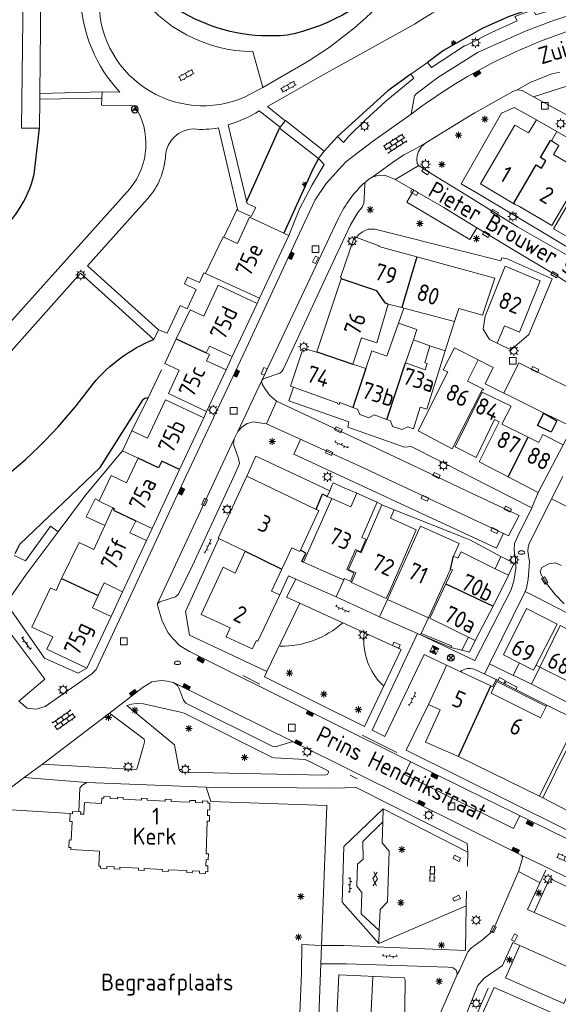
# Model space of a CAD drawing. Extents: x 168769 to 512904, y 516715 to 1559940.
# Tile 47 of 186: x 168934 to 169014, y 519422 to 519567. Entities that reach past the tile are written whole.
import ezdxf

# ---------------------------------------------------------------- set-up
doc = ezdxf.new("R2010")
doc.units = 0
doc.header["$MEASUREMENT"] = 0
doc.layers.get('0').update_dxf_attribs({"linetype": 'CONTINUOUS'})
for name, color, linetype, lineweight in [('B01_HOOFDGEBOUW', 10, 'CONTINUOUS', 0), ('B02_bijgebouw', 12, 'CONTINUOUS', 0), ('B04_KUNSTWERK', 32, 'CONTINUOUS', 0), ('B07_scheidingsmuur', 14, 'CONTINUOUS', 25), ('Q04_wegmarkering', 7, 'CONTINUOUS', 0), ('Q21_LANTAARNPAAL', 7, 'CONTINUOUS', 18), ('Q23_kolk', 7, 'CONTINUOUS', 18), ('Q26_BOOM', 7, 'CONTINUOUS', 18), ('Q28_rioolput', 7, 'CONTINUOUS', 18), ('Q723_RIOOLPUT_DWA', 32, 'CONTINUOUS', 18), ('Q92_BRANDKRAAN', 7, 'CONTINUOUS', 0), ('Q93_KOLK', 5, 'CONTINUOUS', 18), ('Q96_STRAATKOLK', 7, 'CONTINUOUS', 0), ('S01_symb_gesloten_verh', 7, 'CONTINUOUS', 0), ('S02_symb_open_verh', 7, 'CONTINUOUS', 13), ('T01_Muur', 10, 'CONTINUOUS', 0), ('T03_HEK', 34, 'CONTINUOUS', 0), ('T51_CULTUURSCHEIDING', 3, 'CONTINUOUS', 0), ('V00_kant_verharding', 252, 'CONTINUOUS', 0), ('V02_Kant_open_verh', 253, 'CONTINUOUS', 0), ('V04_Kant_op_inrit', 254, 'CONTINUOUS', 13), ('V06_kant_onverhard', 254, 'CONTINUOUS', 13), ('V11_VERKEERSDREMPEL', 7, 'CONTINUOUS', 0)]:
    doc.layers.add(name, color=color, linetype=linetype, lineweight=lineweight)
for name, color, linetype in [('B11_dakrand_hoofdgebouw', 20, 'CONTINUOUS'), ('B14_dakrand_bijgebouw', 30, 'CONTINUOUS'), ('Q22_Paal_steen', 32, 'CONTINUOUS'), ('Q49_afvalbak', 32, 'CONTINUOUS'), ('S04_Talud', 7, 'CONTINUOUS'), ('T20_TALUD', 34, 'CONTINUOUS'), ('Z02_Huisnummer', 253, 'CONTINUOUS'), ('Z06_STRAATNAAM', 7, 'CONTINUOUS'), ('Z09_FUNCTIEAANDUIDING', 7, 'CONTINUOUS')]:
    doc.layers.add(name, color=color, linetype=linetype)
doc.styles.add('ISOCP', font='isocp.shx', dxfattribs={"height": 1.8})

# ---------------------------------------------------------------- blocks, each defined once
blk = doc.blocks.new('Q21')
at = {"color": 0}
for points in [[(-1.5, 0), (-1, 0)], [(-1.06, 1.06), (-0.71, 0.71)], [(0, 1.5), (0, 1)], [(1.06, 1.06), (0.71, 0.71)], [(1.5, 0), (1, 0)], [(-1.06, -1.06), (-0.71, -0.71)], [(0, -1.5), (0, -1)], [(1.06, -1.06), (0.71, -0.71)]]:
    blk.add_lwpolyline(points, dxfattribs=at)
blk.add_circle((0, 0), 1, dxfattribs=at)
blk = doc.blocks.new('Q26')
at = {"color": 0}
for p, q in [((-1, 0), (1, 0)), ((-0.7, 0.7), (0.7, -0.7)), ((0.7, 0.7), (-0.7, -0.7)), ((0, 1), (0, -1))]:
    blk.add_line(p, q, dxfattribs=at)
blk = doc.blocks.new('Q28')
at = {"color": 0}
blk.add_lwpolyline([(1, 1), (1, -1), (-1, -1), (-1, 1)], close=True, dxfattribs=at)
blk = doc.blocks.new('Q23')
at = {"color": 0}
blk.add_lwpolyline([(0.99, -0.5), (-0.99, -0.5), (-0.99, 0.5), (0.99, 0.5), (0.99, -0.5)], dxfattribs=at)
blk = doc.blocks.new('Q96')
for p, q in [((-1, 0.88), (1, 0.88)), ((-1, 0.75), (1, 0.75)), ((-1, 0.63), (1, 0.63)), ((-1, 0.5), (1, 0.5)), ((-1, 0.38), (1, 0.38)), ((-1, 0.25), (1, 0.25)), ((-1, 0.12), (1, 0.12))]:
    blk.add_line(p, q)
at = {"color": 0}
blk.add_lwpolyline([(1, 1), (1, 0), (-1, 0), (-1, 1), (1, 1)], dxfattribs=at)
blk = doc.blocks.new('Q92')
at = {"color": 0}
blk.add_ellipse((0, 0), major_axis=(-0.991, 0), ratio=0.499983, start_param=1.570796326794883, end_param=7.853981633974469, dxfattribs=at)
blk = doc.blocks.new('S012')
at = {"color": 0}
for p, q in [((1.18, 2.05), (0, 0)), ((1.18, -2.05), (0, 0)), ((1.4, 0), (0.21, -2.05)), ((1.4, 0), (0.22, 2.05))]:
    blk.add_line(p, q, dxfattribs=at)
blk = doc.blocks.new('S026')
for p, q in [((0, 0), (4.4, 0)), ((0.2, 0.5), (0.2, 0)), ((1.2, 0), (1.2, -0.5)), ((2.2, 0.5), (2.2, 0)), ((3.2, 0), (3.2, -0.5)), ((4.2, 0.5), (4.2, 0))]:
    blk.add_line(p, q)
blk = doc.blocks.new('S022')
at = {"color": 0}
for p, q in [((0.01, 1.15), (0.31, 1.15)), ((0.31, -2.3), (0.31, 2.3)), ((0.31, 2.1), (1.51, 2.1)), ((0.31, 0), (1.51, 0)), ((1.51, -2.3), (1.51, 2.3)), ((1.51, 1.05), (1.81, 1.05)), ((0.01, -1.15), (0.31, -1.15)), ((0.31, -2.1), (1.51, -2.1)), ((1.51, -1.05), (1.81, -1.05))]:
    blk.add_line(p, q, dxfattribs=at)
blk = doc.blocks.new('S024')
at = {"color": 0}
for p, q in [((0, 1.2), (6.7, 1.2)), ((0, 0), (6.7, 0)), ((0.2, 1.2), (0.2, 0)), ((1.25, 1.5), (1.25, 1.2)), ((1.25, 0), (1.25, -1.2)), ((2.3, 1.2), (2.3, 0)), ((3.35, 1.5), (3.35, 1.2)), ((3.35, 0), (3.35, -1.2)), ((4.4, 1.2), (4.4, 0)), ((5.45, 1.5), (5.45, 1.2)), ((5.45, 0), (5.45, -1.2)), ((6.5, 1.2), (6.5, 0)), ((0, -1.2), (6.7, -1.2)), ((0.2, -1.2), (0.2, -1.5)), ((2.3, -1.2), (2.3, -1.5)), ((4.4, -1.2), (4.4, -1.5)), ((6.5, -1.2), (6.5, -1.5))]:
    blk.add_line(p, q, dxfattribs=at)
blk = doc.blocks.new('S04')
at = {"color": 0}
for p, q in [((0, 0.5), (0.5, 0.5)), ((0, 0.25), (1, 0.25)), ((0, 0), (0.5, 0)), ((0, -0.25), (1, -0.25)), ((0, -0.5), (0.5, -0.5))]:
    blk.add_line(p, q, dxfattribs=at)
blk = doc.blocks.new('Q49')
for points in [[(1, 0, 1), (-1, 0)], [(-1, 0, 1), (1, 0)]]:
    blk.add_lwpolyline(points, format="xyb")
for points in [[(-0.5, -0.5), (0, 0.5), (0.5, -0.5)], [(-0.35, -0.2), (0.35, -0.2)]]:
    blk.add_lwpolyline(points)
blk = doc.blocks.new('Q93')
at = {"color": 0}
blk.add_lwpolyline([(0.99, -0.5), (-0.99, -0.5), (-0.99, 0.5), (0.99, 0.5), (0.99, -0.5)], dxfattribs=at)
blk = doc.blocks.new('Q22')
for points in [[(-0.719, -0.672), (0.702, 0.706)], [(-0.712, 0.671), (0.715, -0.672)]]:
    blk.add_lwpolyline(points)
blk.add_circle((0, 0), 1)
blk = doc.blocks.new('Q723')
for points in [[(-1, 1), (1, -1)], [(-1, -1), (1, 1)], [(-1, -1), (1, -1), (1, 1), (-1, 1), (-1, -1)], [(0.8, 0.8), (-0.8, 0.8)], [(0.6, 0.6), (-0.6, 0.6)], [(0.4, 0.4), (-0.4, 0.4)], [(0.2, 0.2), (-0.2, 0.2)], [(0.8, -0.8), (-0.8, -0.8)], [(0.6, -0.6), (-0.6, -0.6)], [(0.4, -0.4), (-0.4, -0.4)], [(0.2, -0.2), (-0.2, -0.2)]]:
    blk.add_lwpolyline(points)

msp = doc.modelspace()

# ---------------------------------------------------------------- linework, layer by layer
at = {"layer": 'B01_HOOFDGEBOUW'}
for p, q in [((168955.53, 519511.32), (168961.18, 519508.68)), ((168983.59, 519489.22), (168982.31, 519486.26)), ((168982.32, 519486.27), (168983.38, 519485.76)), ((168982.58, 519486.29), (168983.67, 519485.8)), ((168980.59, 519485.31), (168981.88, 519484.76)), ((168981.88, 519484.76), (168981.95, 519484.94)), ((168981.95, 519484.94), (168983.07, 519484.45)), ((168983.38, 519485.76), (168982.87, 519484.54)), ((168983.07, 519484.45), (168983.03, 519484.36)), ((168983.67, 519485.8), (168983.04, 519484.36))]:
    msp.add_line(p, q, dxfattribs=at)
for points in [[(169002.09, 519543.24), (169007.16, 519551.91)], [(169007.16, 519551.91), (169009.19, 519550.73), (169010.34, 519552.69)], [(169010.34, 519552.69), (169013.36, 519550.93)], [(169013.36, 519550.93), (169012.55, 519549.55)], [(169012.55, 519549.55), (169013.66, 519548.9), (169012.87, 519547.54), (169017.27, 519544.97)], [(169007.11, 519540.21), (169002.09, 519543.24)], [(169019.66, 519541.85), (169016.5, 519543.69), (169012.63, 519537.08), (169007.82, 519539.89)], [(169023.33, 519530.38), (169022.61, 519529.22), (169018.71, 519531.63), (169019.44, 519532.83), (169012.84, 519536.58), (169016.35, 519542.53), (169022.93, 519538.8), (169023.3, 519539.42), (169022.28, 519540.07), (169022.4, 519540.26), (169019.66, 519541.85)], [(169007.11, 519540.21), (169007.11, 519540.21)], [(169007.11, 519540.21), (169007.82, 519539.89)], [(168966.17, 519534.43), (168967.95, 519538.29), (168973.75, 519535.62)], [(168961.45, 519529.97), (168964.07, 519535.38), (168966.17, 519534.43)], [(168973.75, 519535.62), (168969.43, 519526.36)], [(168981.56, 519529.34), (168981.38, 519529.41), (168983.46, 519535.43), (168983.77, 519535.31)], [(168983.77, 519535.31), (168987.1, 519534.07), (168987.07, 519533.95)], [(168987.07, 519533.95), (168992.67, 519532.43)], [(168992.67, 519532.43), (169004.18, 519529.31), (169002.39, 519523.82), (168998.88, 519524.81), (168998.25, 519522.88)], [(169002.76, 519523.67), (169005.7, 519531.07)], [(169005.7, 519531.07), (169010.91, 519528.92)], [(168969.43, 519526.36), (168961.45, 519529.97)], [(168957.12, 519520.32), (168959.19, 519524.62), (168961.22, 519523.67), (168963.33, 519528.25), (168969.06, 519525.57)], [(168977.88, 519518.43), (168981.51, 519529.19)], [(168981.51, 519529.19), (168981.56, 519529.34)], [(169002.76, 519523.67), (169002.47, 519521.78), (169003.41, 519520.23), (169004.52, 519519.7), (169005.64, 519522.25), (169007.82, 519521.3), (169010.91, 519528.92)], [(168969.06, 519525.57), (168965.4, 519517.71)], [(168988.43, 519525.48), (168986.74, 519519.77), (168984.52, 519520.5), (168983.23, 519516.59)], [(168990.45, 519524.95), (168988.43, 519525.48)], [(168990.73, 519524.87), (168990.45, 519524.95)], [(168998.25, 519522.88), (168990.73, 519524.87)], [(168985.14, 519515.94), (168986.02, 519518.58), (168988.23, 519517.79), (168989.97, 519522.64)], [(168989.97, 519522.64), (168992.69, 519521.7), (168992.17, 519520.2)], [(168957.55, 519515.7), (168955.43, 519516.69), (168957.12, 519520.32)], [(168992.17, 519520.2), (168991, 519516.8)], [(168965.4, 519517.71), (168962.02, 519519.27), (168961.56, 519518.27)], [(168961.56, 519518.27), (168962.05, 519518.04), (168961.61, 519517.09), (168964.49, 519515.78)], [(168974.43, 519513.18), (168974.01, 519513.33), (168975.89, 519518.98), (168977.85, 519518.35)], [(168977.85, 519518.35), (168977.88, 519518.43)], [(168996.86, 519518.55), (168996.86, 519518.55), (168994.16, 519509.98), (168993.17, 519510.27), (168992.17, 519507.05), (168991.34, 519507.34), (168990.52, 519506.93), (168989.07, 519507.42), (168988.78, 519508.25), (168988.24, 519508.44)], [(168991, 519516.8), (168993.89, 519515.77), (168994.2, 519516.7), (168993.83, 519516.81), (168994.57, 519519.29)], [(168997.89, 519504.09), (168992.86, 519506.75), (168997.23, 519515.45), (168996.56, 519515.76), (168998.24, 519519)], [(168994.57, 519519.29), (168996.86, 519518.55)], [(169002.41, 519512.75), (169002.51, 519512.93), (169000.17, 519514.1), (169001.73, 519517.23), (168998.24, 519518.99)], [(168983.23, 519516.59), (168985.14, 519515.94)], [(168961.61, 519509.6), (168955.97, 519512.28), (168957.55, 519515.7)], [(168964.49, 519515.78), (168961.61, 519509.6)], [(168981.29, 519510.92), (168981.2, 519510.64), (168980.97, 519510.72), (168981.01, 519510.84), (168974.43, 519513.18)], [(168997.89, 519504.09), (169002.32, 519512.79)], [(169002.32, 519512.45), (168998.32, 519504.38), (169001.43, 519502.82), (169004.14, 519508.44), (169004.85, 519508.08), (169001.87, 519502.17), (169006.18, 519499.95)], [(169002.41, 519512.75), (169002.32, 519512.79)], [(169009.1, 519505.82), (169005.23, 519507.74), (169006.6, 519510.41), (169002.32, 519512.45)], [(168955.53, 519511.32), (168952.87, 519505.66), (168950.56, 519506.75)], [(168955.53, 519511.32), (168952.87, 519505.66)], [(168983.22, 519510.22), (168981.29, 519510.92)], [(168988.24, 519508.44), (168986.38, 519509.1), (168985.59, 519508.68), (168984.23, 519509.17), (168983.91, 519509.97), (168983.22, 519510.22)], [(168961.18, 519508.68), (168957.62, 519501.03)], [(168949.18, 519503.81), (168950.56, 519506.75)], [(169010.68, 519505.04), (169011.29, 519506.22)], [(169014.29, 519504.67), (169011.29, 519506.22)], [(169010.68, 519505.04), (169009.1, 519505.82)], [(168949.18, 519503.81), (168951.48, 519502.71)], [(169010.62, 519497.66), (169014.29, 519504.67)], [(168951.48, 519502.71), (168949.77, 519499.07), (168947.5, 519500.14), (168945.75, 519496.42)], [(168953.57, 519492.35), (168957.62, 519501.03)], [(168963.61, 519490.77), (168963.32, 519490.91), (168967.54, 519500.04)], [(168967.54, 519500.04), (168977.79, 519495.15)], [(169006.18, 519499.95), (169010.62, 519497.66)], [(168980.59, 519485.31), (168975.94, 519487.37), (168980.12, 519496.78), (168982.9, 519495.55), (168983.8, 519497.54), (168986.81, 519496.21), (168984.53, 519491), (168985.16, 519490.74), (168984.36, 519488.89), (168983.59, 519489.22)], [(168945.75, 519496.42), (168945.74, 519496.38), (168947.78, 519495.37)], [(168980.12, 519496.78), (168979.43, 519497.08)], [(168947.78, 519495.37), (168946.57, 519492.78)], [(168977.79, 519495.15), (168978.19, 519494.97), (168975.48, 519489.12)], [(168983.03, 519484.36), (168988.15, 519482.02), (168988.56, 519482.93), (168992.59, 519492.15), (168988.79, 519493.86), (168989.34, 519495.08), (168987.51, 519495.85), (168984.43, 519488.74), (168983.81, 519489.03), (168982.59, 519486.29)], [(168950.26, 519491.7), (168951.15, 519493.49)], [(168953.57, 519492.35), (168951.15, 519493.49)], [(168946.57, 519492.78), (168944.93, 519489.26)], [(168952.73, 519490.55), (168950.26, 519491.7)], [(168998.08, 519488.27), (168998.92, 519490.1), (168993.23, 519492.67), (168988.77, 519482.84), (168988.35, 519481.87), (168994.39, 519479.17), (168997.64, 519486.35), (168997.92, 519486.21), (168996.94, 519484.16), (168994.57, 519479.09), (169001.27, 519475.8), (169003.94, 519480.88)], [(168944.93, 519489.26), (168942.8, 519490.26), (168940.19, 519484.95)], [(168949.2, 519482.99), (168952.73, 519490.55)], [(168965.84, 519485.73), (168967.32, 519489.01), (168963.61, 519490.77)], [(168975.48, 519489.12), (168975.39, 519488.92), (168974.2, 519489.46), (168971.2, 519483.09)], [(169003.94, 519480.88), (169006.22, 519485.45), (169004.23, 519486.39), (168999.21, 519488.91), (168998.75, 519487.95), (168998.08, 519488.27)], [(168968.36, 519474.55), (168964.52, 519476.35), (168965.11, 519477.65), (168960.8, 519479.66), (168964.04, 519486.61), (168965.84, 519485.73)], [(168945.6, 519482.44), (168944.75, 519480.63), (168947.5, 519479.34), (168943.92, 519471.74), (168938.03, 519474.51), (168938.88, 519476.32), (168935.81, 519477.77), (168938.54, 519483.56), (168939.37, 519483.17), (168940.19, 519484.95)], [(168945.6, 519482.44), (168946.49, 519484.31), (168949.2, 519482.99)], [(168971.2, 519483.09), (168972.41, 519482.53)], [(168972.41, 519482.53), (168969.18, 519475.72), (168968.97, 519475.81), (168968.36, 519474.55)], [(169013.38, 519478.23), (169008.88, 519480.52), (169005.46, 519473.7), (169009.93, 519471.44), (169013.38, 519478.23)], [(169003.61, 519469.11), (168997.05, 519472.15), (168996.65, 519471.23), (168994.41, 519466.35), (168996.12, 519465.54), (168993.93, 519460.78), (168998.85, 519458.65)], [(169003.61, 519469.11), (169004.06, 519468.91), (169003.65, 519468.02), (169010.94, 519464.37), (169011.9, 519466.24), (169016.38, 519464.02), (169015.94, 519463.18), (169010.78, 519452.81), (168998.85, 519458.65)], [(168941.81, 519450.55), (168943.01, 519450.51), (168942.99, 519450.16), (168943.48, 519450.14), (168943.55, 519451.88), (168946.1, 519451.74), (168946.12, 519452.53), (168946.43, 519452.51), (168946.44, 519452.77), (168947.38, 519452.73), (168947.37, 519452.47), (168948.43, 519452.42), (168948.44, 519452.68), (168949.31, 519452.64), (168949.3, 519452.38), (168951.99, 519452.25), (168951.99, 519452.52), (168952.85, 519452.48), (168952.85, 519452.21), (168955.48, 519452.09), (168955.49, 519452.37), (168956.37, 519452.33), (168956.36, 519452.05), (168959.11, 519451.92), (168959.12, 519452.2), (168959.97, 519452.17), (168959.96, 519451.88), (168961.02, 519451.84), (168961.02, 519452.12), (168961.81, 519452.08), (168961.8, 519451.8), (168962.11, 519451.78), (168962.07, 519450.77), (168961.77, 519450.79), (168961.74, 519449.95), (168962.05, 519449.94), (168962.02, 519449.12), (168961.71, 519449.13), (168961.56, 519444.32), (168961.87, 519444.3), (168961.84, 519443.43), (168961.53, 519443.45), (168961.5, 519442.54), (168961.81, 519442.53), (168961.78, 519441.66), (168961.47, 519441.68), (168961.46, 519441.41), (168960.56, 519441.45), (168960.58, 519441.72), (168959.51, 519441.78), (168959.5, 519441.51), (168958.69, 519441.55), (168958.7, 519441.82), (168955.96, 519441.96), (168955.95, 519441.69), (168955.07, 519441.73), (168955.08, 519442), (168952.4, 519442.14), (168952.39, 519441.86), (168951.54, 519441.91), (168951.55, 519442.18), (168948.81, 519442.33), (168948.79, 519442.05), (168947.96, 519442.09), (168947.98, 519442.37), (168946.86, 519442.42), (168946.85, 519442.14), (168945.92, 519442.19), (168945.94, 519442.47), (168945.68, 519442.49), (168945.79, 519444.71), (168941.55, 519444.92), (168941.56, 519445.22), (168941.28, 519445.23), (168941.32, 519446.35), (168941.61, 519446.34), (168941.74, 519449.07), (168941.43, 519449.09), (168941.47, 519450.24), (168941.8, 519450.22), (168941.81, 519450.55)]]:
    msp.add_lwpolyline(points, dxfattribs=at)
for points in [[(169017.26, 519473.2), (169015.39, 519469.62), (169010.85, 519471.88), (169013.84, 519478), (169018.32, 519475.71)], [(169011.27, 519452.57), (169014.99, 519460.04), (169015.33, 519459.91), (169018.54, 519458.2), (169020.47, 519461.83), (169021.93, 519461.06), (169016.42, 519449.93)]]:
    msp.add_lwpolyline(points, close=True, dxfattribs=at)
at = {"layer": 'B02_bijgebouw'}
for points in [[(168990.73, 519524.87), (168989.97, 519522.64)], [(168996.86, 519518.55), (168998.25, 519522.88)], [(168992.17, 519520.2), (168994.57, 519519.29)], [(168946.57, 519492.78), (168943.8, 519494.08), (168945.15, 519496.71), (168945.75, 519496.42)], [(169006.22, 519485.45), (169004.23, 519486.39), (169005.08, 519488.18), (169007.07, 519487.24), (169006.22, 519485.45)], [(169000.28, 519476.29), (168999.3, 519474.37), (169000.43, 519474.07), (169001.27, 519475.8)], [(169007.85, 519472.49), (169006.92, 519470.69), (169009.61, 519469.36), (169010.85, 519471.88), (169010.3, 519472.16)]]:
    msp.add_lwpolyline(points, dxfattribs=at)
at = {"layer": 'B04_KUNSTWERK'}
msp.add_lwpolyline([(168972.37, 519551.46), (168978.16, 519546.97), (168979, 519548.03), (168973.25, 519552.57), (168972.37, 519551.46)], dxfattribs=at)
at = {"layer": 'B07_scheidingsmuur'}
for points in [[(169006.98, 519540.38), (169010.3, 519546.02), (169011.08, 519545.53), (169011.72, 519546.64), (169010.93, 519547.09), (169012.42, 519549.63)], [(169012.55, 519549.55), (169012.42, 519549.63)], [(169006.98, 519540.38), (169007.15, 519540.28), (169007.11, 519540.21)], [(168992.67, 519532.43), (168990.45, 519524.95)], [(168988.43, 519525.48), (168988.03, 519525.59), (168986.78, 519527.45), (168981.51, 519529.19)], [(168957.12, 519520.32), (168961.56, 519518.27)], [(168977.88, 519518.43), (168983.23, 519516.59)], [(168988.24, 519508.44), (168991, 519516.8)], [(168985.14, 519515.94), (168983.22, 519510.22)], [(169006.18, 519499.95), (169009.1, 519505.82)], [(168957.62, 519501.03), (168954.99, 519502.26), (168954.53, 519501.28), (168951.48, 519502.71)], [(168947.78, 519495.37), (168947.98, 519495.27), (168947.87, 519495.03), (168951.15, 519493.49)], [(168967.32, 519489.01), (168972.73, 519486.35)], [(168997.64, 519486.35), (168998.08, 519488.27)], [(168940.19, 519484.95), (168945.6, 519482.44)], [(168996.94, 519484.16), (169003.94, 519480.88)], [(168998.85, 519458.65), (169003.61, 519469.11)]]:
    msp.add_lwpolyline(points, dxfattribs=at)
at = {"layer": 'B11_dakrand_hoofdgebouw'}
for points in [[(168977.79, 519495.15), (168978.74, 519497.44), (168979.43, 519497.08)], [(168975.94, 519487.37), (168975.7, 519487.48), (168976.27, 519488.71), (168975.48, 519489.12)]]:
    msp.add_lwpolyline(points, dxfattribs=at)
at = {"layer": 'B14_dakrand_bijgebouw'}
msp.add_lwpolyline([(169011.45, 519509.37), (169013.37, 519508.23), (169012.51, 519506.55), (169010.5, 519507.56), (169011.45, 519509.37)], dxfattribs=at)
at = {"layer": 'Q04_wegmarkering'}
for points in [[(168991.81, 519553.49, -0.099614), (169020.48, 519567.38)], [(168969.7, 519514.11), (168981.11, 519538.15, -0.099377), (168985.07, 519543.49)]]:
    msp.add_lwpolyline(points, format="xyb", dxfattribs=at)
for points in [[(168991.21, 519540.53), (168992.21, 519542.27)], [(168991.21, 519540.53), (169000.49, 519535.03)], [(169001.53, 519536.74), (169000.49, 519535.03)], [(169005.53, 519512.33), (169007.72, 519516.78), (169019.69, 519510.88)], [(168965.67, 519505.58), (168954.37, 519481.28)], [(168974.5, 519503.33), (168975.48, 519505.5)], [(168974.5, 519503.33), (169004.46, 519489.45), (169005.47, 519491.63)], [(169012.57, 519496.7), (169019.04, 519493.51)], [(168956.74, 519469.62), (168974.45, 519460.85)], [(169007.87, 519449.97), (169006.93, 519448.05), (168990.86, 519456.04), (168991.75, 519457.89)], [(169010.01, 519435.66), (169018.66, 519431.83)], [(169016.49, 519426.95), (169007.87, 519430.78)], [(168985.67, 519416.11), (168986.15, 519426.21)]]:
    msp.add_lwpolyline(points, dxfattribs=at)
at = {"layer": 'T01_Muur'}
msp.add_line((168981.88, 519484.76), (168980.73, 519482.24), dxfattribs=at)
for points in [[(168988.35, 519481.87), (168987.18, 519479.28)], [(168993.3, 519476.84), (168997.77, 519475.03), (168997.7, 519474.79), (168993.2, 519476.63), (168994.39, 519479.17)], [(169011.9, 519466.24), (169004.56, 519469.95), (169004.38, 519470.04), (169003.88, 519469)], [(169011.81, 519466.06), (169004.47, 519469.77), (169004.06, 519468.91)], [(168981.91, 519445.4), (168987.69, 519450.93), (169000.22, 519444.57), (169000.16, 519442.48)], [(168987.63, 519449.04), (168984.68, 519446.12)], [(168984.46, 519435.43), (168984.57, 519438.6), (168983.83, 519439.51), (168983.93, 519442.76), (168984.73, 519443.52), (168984.68, 519446.12)], [(168987.53, 519445.94), (168988.6, 519444.7), (168988.36, 519437.23), (168987.23, 519436.07)], [(169000.01, 519438.8), (168999.97, 519436.64), (168987.07, 519431.07), (168981.65, 519437.18)], [(168987.13, 519432.97), (168984.46, 519435.43)]]:
    msp.add_lwpolyline(points, dxfattribs=at)
at = {"layer": 'T03_HEK'}
for points in [[(168943.92, 519454.86), (168943.16, 519454.37), (168942.87, 519453.98), (168942.76, 519450.52)], [(168978.59, 519430.78), (168979.36, 519451.43), (168962.24, 519452.04), (168961.55, 519454.13)], [(168941.47, 519450.24), (168929.48, 519450.99)], [(168922.46, 519403.61), (168922.42, 519402.77), (168977.47, 519401.04), (168978.49, 519428.08)]]:
    msp.add_lwpolyline(points, dxfattribs=at)
at = {"layer": 'T20_TALUD'}
for points in [[(168993.67, 519585.96), (168997.12, 519583.98), (168990.25, 519575.28, -0.174282), (168973.5, 519565.17, -0.295329), (168948.49, 519578.14), (168948.46, 519585.92)], [(168929.96, 519535.06, 0.161746), (168936.15, 519544.63)], [(168944.84, 519513.71, -0.122572), (168953.81, 519520.25)], [(168929.57, 519498.2, 0.077003), (168944.84, 519513.71)], [(168952.15, 519511.23, -0.286528), (168952.99, 519511.65)]]:
    msp.add_lwpolyline(points, format="xyb", dxfattribs=at)
for points in [[(169036.27, 519574.03), (169031.22, 519573.95), (169023.03, 519572.7), (169018.66, 519571.84), (169010.29, 519569.32), (169006.32, 519567.91), (169002.4, 519566.22), (168996.59, 519562.91), (168994.26, 519561.13)], [(168991.78, 519559.4), (168988.38, 519556.96), (168980.96, 519550.22)], [(168936.15, 519544.63), (168936.94, 519551.42)], [(168967.53, 519540.59), (168972.37, 519551.46)], [(168978.16, 519546.97), (168977.36, 519545.5), (168973.03, 519535.96)], [(168933.31, 519488.63), (168934.02, 519490), (168945.89, 519501.36), (168952.15, 519511.23)]]:
    msp.add_lwpolyline(points, dxfattribs=at)
at = {"layer": 'T51_CULTUURSCHEIDING'}
for points in [[(168972.47, 519474.95, 0.185839), (168981.74, 519478.41)], [(168987.78, 519469.07, -0.243405), (168984.91, 519476.97)]]:
    msp.add_lwpolyline(points, format="xyb", dxfattribs=at)
at = {"layer": 'V00_kant_verharding'}
for p, q in [((168966.17, 519539.6), (168964.16, 519535.34)), ((168961.21, 519530.09), (168960.56, 519528.65)), ((168961.45, 519529.97), (168961.21, 519530.09)), ((168958.77, 519529.46), (168958.33, 519528.48)), ((168958.33, 519528.48), (168960.09, 519527.63)), ((168960.56, 519528.65), (168958.77, 519529.46)), ((168960.09, 519527.63), (168958.74, 519524.77)), ((168957.71, 519525.28), (168955.79, 519521.18)), ((168958.74, 519524.77), (168957.71, 519525.28)), ((168955.79, 519521.18), (168954.49, 519521.68)), ((169012.18, 519495.93), (169014.22, 519500)), ((169007.6, 519491.22), (169009.65, 519495.37)), ((169009.2, 519489.98), (169012.18, 519495.93)), ((169007.1, 519490.14), (169007.6, 519491.22)), ((169007.06, 519489.12), (169007.1, 519490.14)), ((169007.26, 519487.82), (169007.06, 519489.12)), ((169009.08, 519488.99), (169009.1, 519489.54)), ((169009.32, 519487.42), (169009.08, 519488.99)), ((169009.1, 519489.54), (169009.2, 519489.98)), ((169007.28, 519486.42), (169007.26, 519487.82)), ((169009.21, 519486.09), (169009.32, 519487.42)), ((169007.01, 519484.55), (169007.28, 519486.42)), ((169009.12, 519484.84), (169009.21, 519486.09)), ((169006.57, 519483.18), (169007.01, 519484.55)), ((169008.87, 519483.51), (169009.12, 519484.84)), ((169001.25, 519472.84), (169006.57, 519483.18)), ((169008.7, 519483.03), (169008.87, 519483.51)), ((169014.94, 519479.84), (169010.15, 519482.3)), ((169001.25, 519472.84), (168993.2, 519476.63)), ((168987.93, 519461.63), (168993.76, 519473.74)), ((168993.76, 519473.74), (168997.05, 519472.15)), ((169003.39, 519472.38), (169002.67, 519470.84))]:
    msp.add_line(p, q, dxfattribs=at)
for points in [[(168934.28, 519551.42), (168935.39, 519643.36)], [(168936.98, 519556.58), (168937.87, 519643.22)], [(169036.49, 519573.63), (169031.47, 519573.16), (169025.38, 519572.16), (169020.55, 519571.1), (169014.76, 519569.49), (169010.25, 519568.18), (169009.87, 519568.89), (169007.13, 519567.94), (169007.48, 519567.28), (169003.8, 519565.63), (169000, 519563.71), (168999.73, 519563.58), (168994.85, 519560.39), (168994.26, 519561.13), (168991.78, 519559.4), (168992.25, 519558.83), (168988.09, 519555.44), (168985.05, 519552.64), (168982.69, 519550.31), (168981.86, 519549.35), (168980.96, 519550.22), (168979, 519548.03)], [(169017.17, 519568.7), (169012.88, 519567.34), (169008.84, 519565.8), (169001.65, 519562.63), (169000, 519561.58), (168995.76, 519558.9), (168992.56, 519556.53), (168992.35, 519556.2), (168991.81, 519553.49), (168986.11, 519549.45), (168982.17, 519546.45), (168979.28, 519543.28), (168977.63, 519540.84), (168975.33, 519535.96), (168967.81, 519519.66), (168959.04, 519501.06), (168958.55, 519500), (168950.1, 519481.83), (168945.28, 519471.52), (168944.67, 519470.87), (168937.74, 519466.06), (168936.42, 519465.67), (168935.08, 519465.8), (168933.87, 519466.82), (168937.7, 519470.08), (168931.21, 519478.77)], [(169007.47, 519557.1), (169009.43, 519558.17), (169012.49, 519559.4), (169013.81, 519559.73)], [(169009.9, 519556.06), (169018.23, 519551.52), (169029.6, 519545.23), (169043.84, 519536.98), (169051.88, 519532.47), (169056.12, 519529.92), (169059.22, 519528.32), (169063.87, 519526.24), (169066.2, 519525.54), (169067.2, 519525.9), (169067.83, 519526.56), (169068, 519527.38), (169067.7, 519528.6), (169066.22, 519529.27), (169060.02, 519531.71), (169056.55, 519533.6), (169030.33, 519548.61), (169014.97, 519557.7)], [(169009.9, 519556.06), (169014.97, 519557.7)], [(168937, 519555.71), (168936.95, 519551.45), (168934.28, 519551.42)], [(168946.16, 519556.82), (168936.98, 519556.58), (168937, 519555.71), (168946.13, 519555.89), (168946.16, 519556.82)], [(168993.98, 519549.27), (169000, 519552.95), (169001.24, 519553.71), (169006.83, 519556.86), (169007.47, 519557.1)], [(169007.47, 519557.1), (169008.21, 519557), (169009.9, 519556.06)], [(169001.44, 519541.96), (168999.24, 519543.21), (169005.16, 519553.67), (169007.07, 519554.47), (169010.34, 519552.69)], [(169013.24, 519551.02), (169018.85, 519547.78)], [(168993.98, 519549.27), (168992.28, 519548.29), (168990.73, 519547.5), (168989.06, 519546.38), (168987.06, 519544.91), (168986.07, 519544.2)], [(168992.98, 519545.91), (168992.73, 519546.24), (168992.66, 519546.88), (168992.7, 519547.37), (168992.93, 519547.98), (168993.37, 519548.72), (168993.98, 519549.27)], [(168978.16, 519546.97), (168978.98, 519546.1), (168977.19, 519543.08), (168975.32, 519539.52), (168973.75, 519535.62)], [(168992.98, 519545.91), (168994.06, 519545.19), (169000, 519541.53), (169007.54, 519536.88), (169016.83, 519531.58), (169029.37, 519524.02), (169027.63, 519521.57), (169018.67, 519527.36), (169015.73, 519528.11), (169013.1, 519529.79), (169005.85, 519534.11), (169000, 519537.67), (168996.64, 519539.72), (168989.46, 519543.86)], [(168989.46, 519543.86), (168992.98, 519545.91)], [(168986.07, 519544.2), (168985.57, 519543.92), (168985.07, 519543.49), (168984.98, 519543.24), (168984.89, 519541.03), (168984.82, 519540.35), (168984.58, 519539.79), (168983.96, 519538.99), (168982.86, 519537.17), (168979.19, 519529.29), (168972.96, 519515.89), (168972.71, 519515.51), (168972.44, 519515.25), (168969.95, 519514.42), (168969.7, 519514.11)], [(168986.07, 519544.2), (168986.84, 519544.45), (168987.87, 519544.48), (168988.54, 519544.27), (168989.46, 519543.86)], [(169018.71, 519531.63), (169001.44, 519541.96)], [(169012.64, 519529.22), (169006.02, 519532.16), (169005.24, 519532.32), (169005.09, 519531.84), (169000, 519533.12), (168986.45, 519536.54), (168985.5, 519536.53), (168984.64, 519536.16), (168984.11, 519535.73), (168983.77, 519535.31)], [(169004.52, 519519.7), (169006.66, 519518.67), (169006.77, 519518.86), (169009.24, 519520.99), (169012.64, 519529.22)], [(168969.06, 519525.57), (168969.43, 519526.36)], [(168964.49, 519515.78), (168965.4, 519517.71)], [(169014.29, 519504.67), (169015.65, 519507.3), (169002.76, 519513.71), (169003.96, 519516.12), (169001.73, 519517.23)], [(168952.99, 519511.65), (168954.95, 519515.74)], [(168969.7, 519514.11), (168966.22, 519506.67)], [(168969.7, 519514.11), (168969.82, 519513.64), (168970.32, 519512.84), (168970.89, 519512), (168971.92, 519511.13)], [(169009.65, 519495.37), (169000.57, 519500), (169000, 519500.29), (168991.81, 519504.46), (168990.85, 519504.33), (168982.46, 519507.31), (168982.63, 519508.08), (168973.77, 519511.21), (168974.43, 519513.18)], [(168950.56, 519506.75), (168952.99, 519511.65)], [(168970.48, 519507.78), (168984.89, 519501.22), (168987.51, 519500), (169000, 519494.18), (169006.23, 519491.27), (169007.78, 519494.25), (169000, 519497.92), (168995.59, 519500), (168986.05, 519504.5), (168971.92, 519511.13)], [(168971.92, 519511.13), (168970.48, 519507.78)], [(168961.18, 519508.68), (168961.61, 519509.6)], [(168966.22, 519506.67), (168966.83, 519507.31), (168967.63, 519507.84), (168968.53, 519508.08), (168969.42, 519507.95), (168970.48, 519507.78)], [(168966.22, 519506.67), (168965.67, 519505.58), (168965.58, 519504.78), (168965.76, 519504.19), (168966.31, 519502.69), (168966.47, 519501.94), (168966.25, 519501.34), (168965.63, 519500), (168959.48, 519486.78), (168957.47, 519482.65), (168957.01, 519482.25), (168954.68, 519481.52), (168954.37, 519481.28), (168954.39, 519480.8), (168955.03, 519478.66), (168955.93, 519476.94), (168956.66, 519476.05), (168957.61, 519475.06), (168959.08, 519474.18), (168994.76, 519456.39), (169000, 519453.82), (169031.88, 519438.21), (169047.56, 519430.99)], [(168943.73, 519497.25), (168949.18, 519503.81)], [(168967.54, 519500.04), (168968.91, 519503.02), (168975.34, 519500), (168979.8, 519497.91)], [(168979.8, 519497.91), (168980.17, 519498.76), (168980.32, 519499.09), (168981.94, 519498.36)], [(168979.43, 519497.08), (168979.8, 519497.91)], [(168981.94, 519498.36), (168983.8, 519497.54)], [(169009.65, 519495.37), (169010.62, 519497.66)], [(168933.17, 519488.34), (168934.88, 519487.55), (168938.54, 519492.66), (168939.69, 519491.85), (168943.73, 519497.25)], [(168986.81, 519496.21), (168987.51, 519495.85)], [(168989.34, 519495.08), (169000, 519490.86), (169000.5, 519490.67), (169005.08, 519488.18), (169005.08, 519488.18), (169005.08, 519488.18)], [(168934.96, 519485.55), (168939.69, 519491.85)], [(168952.73, 519490.55), (168953.57, 519492.35)], [(168963.44, 519490.85), (168958.48, 519480.08), (168959.08, 519476.59), (168970.53, 519471.2), (168970.17, 519470.42), (168984.92, 519463.12)], [(169014.05, 519486.89), (169013.12, 519487.28), (169012.15, 519487.13), (169011.15, 519486.56), (169010.9, 519485.98), (169011.05, 519485.53), (169011.65, 519484.48), (169013.11, 519482.59)], [(168934.96, 519485.55), (168932.02, 519481.3), (168937.66, 519473.21), (168942.66, 519470.98), (168943.92, 519471.74)], [(168972.41, 519482.53), (168973.73, 519485.33), (168974.79, 519484.86)], [(168974.79, 519484.86), (168973.42, 519482.21)], [(168947.5, 519479.34), (168949.2, 519482.99)], [(169010.15, 519482.3), (169008.69, 519483.04), (169003.39, 519472.38), (169006.88, 519470.61), (169006.92, 519470.69)], [(168975.37, 519481.32), (168973.42, 519482.21)], [(169013.11, 519482.59), (169014.43, 519481.23)], [(168970.53, 519471.2), (168975.37, 519481.32)], [(168984.92, 519463.12), (168990.37, 519474.48), (168975.37, 519481.32)], [(168992.77, 519476.82), (168986.05, 519462.56)], [(168999.3, 519474.37), (168997.7, 519474.79)], [(169008.08, 519444.13), (169000, 519448.15), (168974.45, 519460.85), (168974.14, 519460.86), (168971.78, 519460.11), (168971.39, 519460.17), (168958.53, 519466.54), (168958.22, 519466.97), (168957.6, 519468.59), (168957.31, 519469.16), (168956.74, 519469.62), (168955.81, 519469.81), (168955.02, 519469.88), (168954.14, 519469.78), (168953.53, 519469.68), (168952.24, 519468.91), (168947.26, 519465.05)], [(169009.61, 519469.36), (169014.7, 519466.77), (169017.42, 519465.4)], [(168949.81, 519466.2), (168950.54, 519466.39), (168951.24, 519466.49), (168952.3, 519466.44), (168957.75, 519465.21), (168958.32, 519465.06), (168959.36, 519464.51), (168971.27, 519458.56), (168971.67, 519458.46), (168976.13, 519458.23), (168976.52, 519458.09), (168979.55, 519456.56), (168979.6, 519456.29), (168979.48, 519456), (168978.96, 519455.91), (168957.96, 519456.38), (168957.77, 519456.46), (168957.58, 519456.71), (168956.87, 519460.4), (168949.81, 519466.2)], [(168947.26, 519465.05), (168952.37, 519461.23), (168952.43, 519460.82), (168952.29, 519460.27), (168951.3, 519456.81), (168951.05, 519456.74), (168937.37, 519457.52)], [(168937.37, 519457.52), (168947.26, 519465.05)], [(168986.05, 519462.56), (168987.93, 519461.63)], [(168937.37, 519457.52), (168934.67, 519455.58)], [(168934.67, 519455.58), (168934.43, 519455.37), (168932.39, 519453.85), (168930.95, 519452.6)], [(168934.67, 519455.58), (168943.92, 519454.86)], [(168961.55, 519454.13), (168961.55, 519454.13), (168943.92, 519454.86)], [(168961.55, 519454.13), (168974.96, 519454.03), (168980.34, 519453.98), (168983.71, 519454.08), (169000, 519445.89), (169000.13, 519445.82), (169000.22, 519444.57)], [(169011.27, 519452.57), (169010.78, 519452.81)], [(168987.69, 519450.93), (168987.63, 519449.04), (168987.53, 519445.94)], [(168981.65, 519437.18), (168981.91, 519445.4)], [(169007.69, 519441.68), (169008.22, 519443.47), (169008.29, 519443.93), (169008.08, 519444.13)], [(168998.63, 519426.48), (168998.99, 519427.06), (169000, 519429.41), (169000.19, 519429.84), (169000.73, 519430.42), (169002.35, 519431.63), (169003.88, 519432.95), (169007.69, 519441.68)], [(169011.74, 519441.87), (169009.04, 519436.08), (169010.01, 519435.66), (169012.29, 519440.67)], [(169012.42, 519442.06), (169012.97, 519441.76), (169035.28, 519431.12)], [(169022.78, 519435.8), (169012.29, 519440.67)], [(168978.59, 519430.78), (168981.86, 519430.78), (168999.85, 519430.05), (168999.97, 519436.64)], [(169020.81, 519436.68), (169014.39, 519422.2), (169005.75, 519426), (169007.87, 519430.78), (169006.85, 519431.23), (169005.35, 519427.83), (169002.6, 519425.95)], [(168987.23, 519436.07), (168987.13, 519432.97), (168987.07, 519431.07)], [(168998.63, 519426.48), (168998.52, 519427.07), (168998.06, 519427.45), (168997.26, 519427.58), (168982.23, 519428.08), (168978.49, 519428.08), (168978.59, 519430.78)], [(168991.05, 519409.33), (168992.01, 519411.63), (168991.92, 519411.8), (168990.18, 519412.48), (168989.68, 519412.44), (168986.51, 519411), (168985.99, 519410.94), (168980.43, 519411.11), (168981.15, 519426.45), (168990.83, 519425.99), (168990.95, 519425.61), (168990.85, 519418.08), (168991.18, 519417.56), (168994.41, 519416.75), (168998.63, 519426.48)], [(168992.37, 519338.14), (168991.73, 519336.2), (168990.94, 519335.47), (168989.74, 519334.86), (168985.06, 519333.81), (168964.85, 519330.06), (168963.25, 519329.9), (168962.5, 519330.02), (168961.2, 519330.96), (168960.43, 519332.23), (168960.08, 519333.44), (168960.13, 519334.68), (168960.37, 519335.69), (168965.22, 519347.21), (168965.06, 519354.9), (168965.9, 519357.85), (168970.95, 519369.11), (168974.22, 519371.88), (168975.07, 519372.92), (168990.8, 519400.75), (168995.34, 519409.84), (168997.82, 519415.3), (169001.67, 519424.86), (169002.6, 519425.95)], [(168995.66, 519407.41), (168997.13, 519410.91), (168997.3, 519410.87), (169003.22, 519424.49)]]:
    msp.add_lwpolyline(points, dxfattribs=at)
for points in [[(168858.16, 519390.47), (168868.45, 519438.6, -0.015667), (168874.15, 519452.56, -0.066623), (168889.48, 519474.77), (168950.27, 519542.5, 0.328773), (168950.98, 519554.74), (168946.1, 519554.83), (168946.16, 519556.82), (168948.79, 519556.78, -0.177622), (168943.01, 519570.47), (168940.19, 519614.01), (168942.66, 519614.21), (168945.73, 519570.83, 0.556719), (168967.32, 519556.06), (168969.9, 519557.44), (168975.17, 519560.48, 0.078645), (168989.11, 519571.74, 0.020594), (168998.76, 519583.65), (169003.44, 519590.78, 0.023132), (169006.65, 519597.08, 0.452302), (169005.12, 519600.98)], [(169007.27, 519573.12, 0.095528), (168992.33, 519566.78), (168978.38, 519559.08), (168972.55, 519555.72), (168970.6, 519554.64), (168973.23, 519552.52), (168972.49, 519551.59), (168969.4, 519553.99, -0.064985), (168964.78, 519551.95), (168967.59, 519540.34), (168968.88, 519539.73), (168968.19, 519538.4), (168966.24, 519539.29), (168963.38, 519551.49, -0.07148), (168959.65, 519551.33, 0.374157), (168955.55, 519547.48, -0.171944), (168952.87, 519540.99), (168944.04, 519531.14), (168954.49, 519521.68), (168953.81, 519520.25), (168943, 519530.02), (168929.53, 519514.98)], [(168945.73, 519570.83), (168951.13, 519571.92, 0.245657), (168968.42, 519562.76), (168969.9, 519557.44)], [(169004.38, 519470.04), (169001.15, 519471.56, 0.265534), (168999.12, 519471.19)]]:
    msp.add_lwpolyline(points, format="xyb", dxfattribs=at)
at = {"layer": 'V02_Kant_open_verh'}
for points in [[(168974.79, 519484.86), (168980.73, 519482.24), (168987.18, 519479.28), (168993.2, 519476.63)], [(169007.29, 519468.57), (169007.48, 519468.93), (169005.86, 519469.77), (169005.66, 519469.39)], [(168994.41, 519466.35), (168991.08, 519459.6), (169022.12, 519444.21), (169043.54, 519434.17), (169065.53, 519424.1), (169076.29, 519419.05), (169076.26, 519418.94), (169083.45, 519416.02), (169092.96, 519412.02)], [(169006.66, 519408.63), (169007.71, 519409.79), (169012.64, 519420.83), (169004.08, 519424.58), (169002.11, 519420.21)]]:
    msp.add_lwpolyline(points, dxfattribs=at)
at = {"layer": 'V04_Kant_op_inrit'}
for points in [[(168969.47, 519469.36), (168966.95, 519470.61)], [(168989.73, 519459.28), (168984.61, 519461.8)], [(168982.81, 519455.93), (168983.84, 519455.4)]]:
    msp.add_lwpolyline(points, dxfattribs=at)
at = {"layer": 'V06_kant_onverhard'}
for points in [[(168975.62, 519426.72), (168975.7, 519430.91), (168978.59, 519430.78)], [(168925.74, 519411.2), (168925.88, 519406.45), (168925.99, 519405.98), (168926.21, 519405.67), (168926.48, 519405.46), (168926.9, 519405.41), (168974.02, 519404.02), (168974.41, 519404.16), (168974.59, 519404.52), (168974.72, 519405.15), (168974.78, 519406.52), (168975.62, 519426.72)]]:
    msp.add_lwpolyline(points, dxfattribs=at)
at = {"layer": 'V11_VERKEERSDREMPEL'}
for points in [[(169012.42, 519442.06), (169008.08, 519444.13)], [(169010.87, 519440), (169007.69, 519441.68)]]:
    msp.add_lwpolyline(points, dxfattribs=at)

# ---------------------------------------------------------------- block references
at = {"layer": 'Q21_LANTAARNPAAL', "xscale": 0.5, "yscale": 0.5}
for p in [(169001.34, 519564.06), (169013.91, 519552.1), (168984.95, 519551.77), (168993.94, 519546.11), (169006.87, 519538.41), (168983.11, 519534.75), (168943.02, 519529.77), (168975.96, 519519.14), (169006.99, 519518.58), (168962.57, 519509.83), (168996.6, 519501.65), (168979.47, 519499.96), (168964.64, 519495.15), (169007.04, 519487.7), (168984.74, 519476.61), (168940.43, 519468.51), (168976.48, 519459.38), (168950.02, 519457.15), (168958.47, 519456.77), (168994.42, 519450.02), (169012.07, 519440.57), (169001.43, 519434.51), (169001.43, 519422.22)]:
    msp.add_blockref('Q21', p, dxfattribs=at)
at = {"layer": 'Q22_Paal_steen', "xscale": 0.5, "yscale": 0.5, "zscale": 0.5}
msp.add_blockref('Q22', (168997.7, 519473.25), dxfattribs=at)
at = {"layer": 'Q23_kolk'}
for p, xscale, yscale, rotation in [((168993.94, 519545.04), 0.5, 0.5, 329.4056025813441), ((168992.3, 519541.97), 0.4999999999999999, 0.4999999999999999, 329.7528651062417), ((169004.17, 519538.99), 0.5, 0.5, 149.6567511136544), ((169002.92, 519535.78), 0.5, 0.5, 329.4056025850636), ((168977.7, 519532), 0.4999999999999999, 0.4999999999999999, 245.2850440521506), ((169013.01, 519529.82), 0.5, 0.5, 331.2382737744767), ((168970.12, 519515.53), 0.5, 0.5, 247.1182701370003), ((169010.14, 519515.8), 0.5, 0.5, 333.9551046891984), ((168981.08, 519506.92), 0.4999999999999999, 0.4999999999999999, 334.9570819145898), ((168979.72, 519503.54), 0.5, 0.5, 334.5718500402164), ((168995.58, 519500.17), 0.4999999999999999, 0.4999999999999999, 154.9570819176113), ((168961.32, 519496.24), 0.4999999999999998, 0.4999999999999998, 245.0533697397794), ((168993.87, 519496.81), 0.5, 0.5, 335.2850440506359), ((169006.12, 519495.2), 0.5, 0.5, 154.7255231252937), ((169004.14, 519492.03), 0.4999999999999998, 0.4999999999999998, 154.8997975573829), ((169011.56, 519484.67), 0.5, 0.5, 302.0647523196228), ((168989.64, 519475.11), 0.5000000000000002, 0.5000000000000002, 156.229998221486), ((168998.59, 519443.64), 0.4999999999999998, 0.4999999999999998, 153.5698075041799), ((168998.55, 519437.75), 0.4999999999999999, 0.4999999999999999, 204.2906148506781), ((169003.98, 519433.18), 0.5, 0.5, 65.90190514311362), ((169007.1, 519431.92), 0.5, 0.5, 63.95510468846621)]:
    msp.add_blockref('Q23', p, dxfattribs=dict(at, xscale=xscale, yscale=yscale, rotation=rotation))
at = {"layer": 'Q26_BOOM', "xscale": 0.5, "yscale": 0.5}
for p in [(169002.72, 519552.78), (168998.81, 519550.42), (168996.38, 519546.09), (168985.78, 519539.41), (168993.11, 519537.37), (169001.48, 519535.13), (168971.29, 519505.18), (168973.86, 519471), (168978.94, 519467.89), (168951.02, 519465.5), (168984.03, 519465.59), (168947.1, 519464.43), (168958.98, 519462.82), (168967.23, 519458.54), (168990.44, 519444.96), (168975.55, 519438.01), (169010.71, 519438.52), (168990.3, 519437.09), (168975.19, 519431.99), (168996.31, 519430.81), (169006.37, 519428.66), (168995.96, 519425.48)]:
    msp.add_blockref('Q26', p, dxfattribs=at)
at = {"layer": 'Q28_rioolput', "xscale": 0.5, "yscale": 0.5}
for p in [(169011.57, 519554.75), (168977.69, 519533.58), (169006.87, 519517.09), (168965.61, 519509.71), (168949.39, 519475.68), (168974.2, 519462.93), (168997.78, 519451.32)]:
    msp.add_blockref('Q28', p, dxfattribs=at)
at = {"layer": 'Q49_afvalbak', "xscale": 0.5, "yscale": 0.5, "zscale": 0.5}
msp.add_blockref('Q49', (168951, 519554.23), dxfattribs=at)
at = {"layer": 'Q723_RIOOLPUT_DWA', "xscale": 0.5, "yscale": 0.5, "zscale": 0.5, "rotation": 335.0259275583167}
msp.add_blockref('Q723', (168995.26, 519474.39), dxfattribs=at)
at = {"layer": 'Q92_BRANDKRAAN', "xscale": 0.5, "yscale": 0.5}
for p in [(169008.14, 519488.79), (168957.31, 519472.5)]:
    msp.add_blockref('Q92', p, dxfattribs=at)
at = {"layer": 'Q93_KOLK', "xscale": 0.5, "yscale": 0.5, "zscale": 0.5, "rotation": 332.4552968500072}
msp.add_blockref('Q93', (169005.19, 519469.91), dxfattribs=at)
at = {"layer": 'Q96_STRAATKOLK'}
for p, xscale, yscale, rotation in [((169001.43, 519559.71), 0.5000000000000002, 0.5000000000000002, 212.1241497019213), ((168973.89, 519532.71), 0.5, 0.5, 245.0533697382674), ((168965.82, 519515.34), 0.4999999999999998, 0.4999999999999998, 245.0533697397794), ((168957.71, 519497.92), 0.4999999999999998, 0.4999999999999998, 244.9570819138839), ((168960.86, 519473.15), 0.5000000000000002, 0.5000000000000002, 152.1632029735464), ((168950.91, 519467.88), 0.5, 0.5, 37.79185873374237), ((168958.54, 519468.76), 0.4999999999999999, 0.4999999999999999, 333.3193167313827), ((168977, 519465.24), 0.4999999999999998, 0.4999999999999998, 153.4734799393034), ((168975.06, 519460.45), 0.5, 0.5, 333.8201247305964), ((168995.39, 519456.02), 0.4999999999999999, 0.4999999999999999, 153.6275389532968), ((168993.22, 519451.54), 0.4999999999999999, 0.4999999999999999, 333.5698075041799), ((169009.48, 519449), 0.5, 0.5, 153.5120369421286), ((169007.15, 519444.62), 0.5, 0.5, 333.9551046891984)]:
    msp.add_blockref('Q96', p, dxfattribs=dict(at, xscale=xscale, yscale=yscale, rotation=rotation))
at = {"layer": 'S01_symb_gesloten_verh', "xscale": 0.5, "yscale": 0.5, "rotation": 178.2235117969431}
msp.add_blockref('S012', (168986.86, 519440.59), dxfattribs=at)
at = {"layer": 'S02_symb_open_verh'}
for name, p, xscale, yscale, rotation in [('S022', (168958.83, 519558.88), 0.5, 0.5, 119.184054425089), ('S022', (168973.91, 519557.16), 0.5, 0.5, 119.184054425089), ('S024', (168988.06, 519548.26), 0.4999999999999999, 0.4999999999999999, 32.74618009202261), ('S026', (168980.52, 519505.15), 0.5, 0.5, 335.194625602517), ('S026', (168961.37, 519488.7), 0.5, 0.5, 64.88696630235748), ('S026', (168980.65, 519480.87), 0.5, 0.5, 336.1293000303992), ('S026', (168934.33, 519476.26), 0.5, 0.5, 305.8129938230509), ('S026', (168991.56, 519466.17), 0.4999999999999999, 0.4999999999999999, 63.99860768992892), ('S024', (168941.88, 519465.01), 0.4999999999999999, 0.4999999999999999, 214.8120958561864), ('S022', (169014.3, 519443.2), 0.5, 0.5, 65.26226557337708), ('S022', (168995.4, 519441.33), 0.4999999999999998, 0.4999999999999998, 178.3431460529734), ('S026', (168982.75, 519438.61), 0.5, 0.5, 88.22997340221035), ('S026', (168987.59, 519429.23), 0.5, 0.5, 357.8859722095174)]:
    msp.add_blockref(name, p, dxfattribs=dict(at, xscale=xscale, yscale=yscale, rotation=rotation))
at = {"layer": 'S04_Talud', "xscale": 0.4999999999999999, "yscale": 0.4999999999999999, "rotation": 119.1036440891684}
msp.add_blockref('S04', (168998.2, 519563.88), dxfattribs=at)
at = {"layer": 'S04_Talud', "xscale": 0.5, "yscale": 0.5, "zscale": 6.962405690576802, "rotation": 155.6289189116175}
msp.add_blockref('S04', (168976.26, 519543.07), dxfattribs=at)

# ---------------------------------------------------------------- texts
at = {"layer": 'Z02_Huisnummer', "style": 'ISOCP'}
for s, rotation, p in [('1', 329.6703, (169004.7, 519543.85)), ('2', 329.6703, (169010.6, 519540.88)), ('75e', 65.2738, (168968.02, 519529.34)), ('79', 343.4633, (168986.2, 519529.18)), ('80', 342.1369, (168992.43, 519526.21)), ('82', 338.2669, (169004.5, 519525.1)), ('75d', 64.9005, (168964.24, 519519.97)), ('76', 69.5307, (168984.15, 519520.63)), ('75c', 65.2249, (168959.63, 519511.49)), ('74', 342.6795, (168976.18, 519514.09)), ('73a', 342.6795, (168990.36, 519513.78)), ('73b', 342.6795, (168984.31, 519511.7)), ('86', 333.8377, (168996.68, 519511.62)), ('84', 334.2802, (169001.04, 519509.59)), ('75b', 64.9709, (168956.57, 519503.23)), ('87', 333.5121, (169004.2, 519504.67)), ('88', 333.739, (169008.64, 519502.32)), ('75a', 64.8081, (168952.27, 519494.77)), ('3', 335.182, (168968.95, 519492.22)), ('73', 336.6634, (168979.44, 519490.3)), ('75f', 65.0659, (168948.1, 519485.97)), ('72', 336.2591, (168985.78, 519486.43)), ('71', 335.633, (168991.1, 519485.15)), ('70b', 334.1383, (168998.94, 519483.52)), ('2', 333.9091, (168965.35, 519478.88)), ('70a', 334.1383, (168996.45, 519478.81)), ('75g', 65.0498, (168942.67, 519473.39)), ('69', 333.021, (169006.38, 519473.97)), ('68', 333.9271, (169011.72, 519472.04)), ('5', 335.5023, (168997.63, 519466.3)), ('6', 336, (169006.15, 519462.3))]:
    msp.add_text(s, height=2.5, rotation=rotation, dxfattribs=at).set_placement(p)
msp.add_text('1', height=2.5, dxfattribs=at).set_placement((168953.57, 519448.61))
at = {"layer": 'Z06_STRAATNAAM', "style": 'ISOCP'}
for s, rotation, p in [('Zuiderzeestraat', 16.6114, (169011.1, 519560.85)), ('Pieter Brouwer straat', 330.5891, (168994.14, 519541.54)), ('Prins Hendrikstraat', 333.9456, (168977.58, 519461.05))]:
    msp.add_text(s, height=2.5, rotation=rotation, dxfattribs=at).set_placement(p)
at = {"layer": 'Z09_FUNCTIEAANDUIDING', "style": 'ISOCP'}
for s, p in [('Kerk', (168950.72, 519445.66)), ('Begraafplaats', (168946.04, 519424.12))]:
    msp.add_text(s, height=2.5, dxfattribs=at).set_placement(p)

doc.saveas('drawing.dxf')
